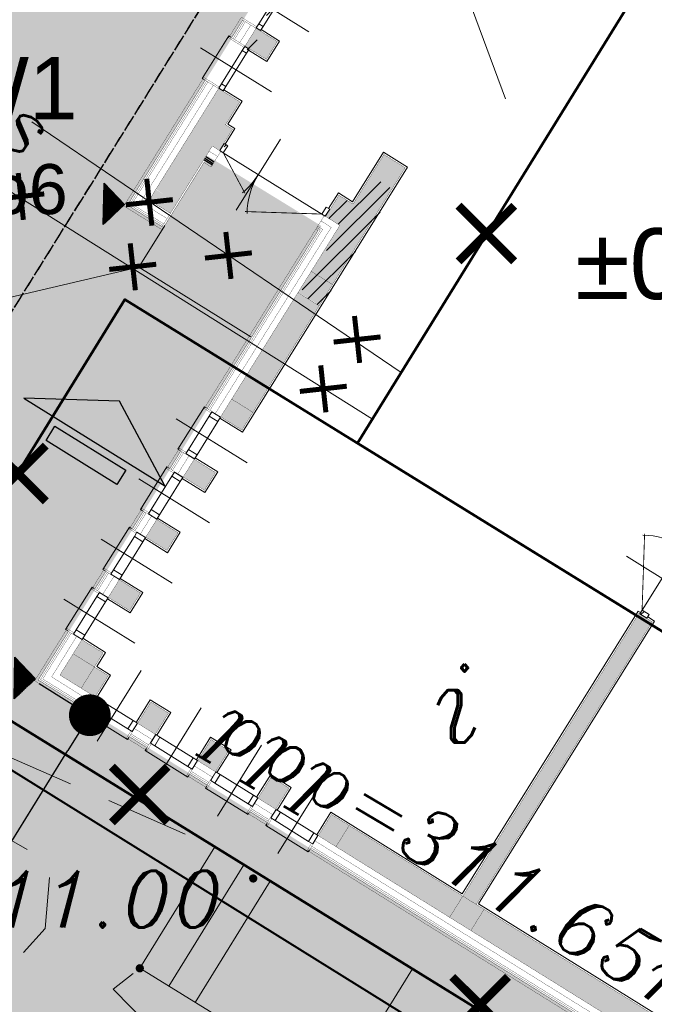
# Model space of a CAD drawing. Extents: x 4615668 to 9294084, y 5334101 to 10688993.
# Tile 19 of 37: x 4651232.8 to 4651240.41, y 5338747.7 to 5338759.5. Entities that reach past the tile are written whole.
import ezdxf
from ezdxf.enums import TextEntityAlignment as Align

# ---------------------------------------------------------------- set-up
doc = ezdxf.new("R2010")
doc.units = 0
doc.header["$MEASUREMENT"] = 0
for name, pattern in [('DASHED', [19.05, 12.7, -6.35]), ('KTCR', [1.5, 1, -0.5]), ('l423_500', [2, 1.5, -0.5]), ('l812_500', [3, 2, -1])]:
    doc.linetypes.add(name, pattern=pattern)
for name, color, linetype, lineweight in [('00_GM_DR_SKARPY', 96, 'Continuous', 15), ('A_SZRAF', 253, 'Continuous', 5), ('budynek', 7, 'Continuous', 53), ('chodnik', 7, 'l423_500', 13), ('funkcja_kondygnacja', 7, 'Continuous', 13), ('hatch', 253, 'Continuous', 0), ('k', 7, 'Continuous', 13), ('k_opis', 7, 'Continuous', 13), ('pkt_wys', 7, 'Continuous', 13), ('PROJEKTOWANA_WODA', 150, 'Continuous', 40), ('schody', 3, 'Continuous', 0), ('w', 7, 'Continuous', 13), ('warst_przeryw', 7, 'l812_500', 0), ('Wymiar', 7, 'Continuous', 9)]:
    doc.layers.add(name, color=color, linetype=linetype, lineweight=lineweight)
for name, color, linetype in [('DIM', 7, 'Continuous'), ('kreskowanie', 253, 'Continuous'), ('OPIS', 7, 'Continuous'), ('projekt', 202, 'Continuous'), ('sciany', 1, 'Continuous'), ('STOLARKA', 4, 'Continuous')]:
    doc.layers.add(name, color=color, linetype=linetype)
doc.styles.add('ARIAL_CE', font='arial.ttf', dxfattribs={"height": 15})
doc.styles.get("Standard").update_dxf_attribs({"font": 'txt.shx'})
doc.styles.add('Style-Arial', font='arial.ttf')
doc.styles.add('Style-ITALIC_1250', font='ITALIC_1250.shx')
doc.styles.add('STYLE2', font='arial.ttf')
doc.styles.add('txt', font='TXT', dxfattribs={"height": 0.2})
doc.dimstyles.new('1-500', dxfattribs={"dimtxt": 1, "dimasz": 0.5, "dimexe": 0.18, "dimexo": 0.0625, "dimgap": 0.3, "dimtad": 1, "dimzin": 0, "dimdsep": 46, "dimtxsty": 'STYLE2', "dimblk": 'DOT', "dimcen": 0.09, "dimadec": 0, "dimazin": 0, "dimtfac": 1, "dimtmove": 0, "dimatfit": 0, "dimldrblk": 'DOT', "dimfxl": 0, "dimtolj": 1, "dimtzin": 0, "dimarcsym": 0})
pattern_1 = [(45, (-17089.9451, 1897.26438), (-0.0883883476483, 0.0883883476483), [])]

# ---------------------------------------------------------------- blocks, each defined once
blk = doc.blocks.new('G$CA76AC6B6')
at = {"layer": 'PROJEKTOWANA_WODA'}
blk.add_line((1.631, 12.645), (16.403, 3.455), dxfattribs=at)
at = {"layer": 'sciany', "color": 11, "lineweight": 0, "ltscale": 40, "const_width": 0.06}
for points in [[(5.01, 17.751), (5.072, 17.189)], [(6.55, 17.682), (6.612, 17.12)], [(4.76, 17.439), (5.322, 17.501)], [(6.3, 17.37), (6.863, 17.432)], [(7.498, 17.044), (7.56, 16.481)], [(6.352, 16.908), (6.414, 16.345)], [(7.248, 16.731), (7.81, 16.794)], [(6.101, 16.595), (6.664, 16.657)], [(9.04, 16.037), (9.102, 15.474)], [(8.79, 15.724), (9.352, 15.786)], [(8.635, 15.445), (8.697, 14.882)], [(8.385, 15.132), (8.947, 15.195)]]:
    blk.add_lwpolyline(points, dxfattribs=at)
at = {"layer": 'Wymiar', "color": 242, "linetype": 'DASHED', "lineweight": 30, "ltscale": 0.01}
blk.add_lwpolyline([(9.388, 23.252), (0.042, 8.231)], dxfattribs=at)
at = {"layer": 'OPIS', "color": 242, "linetype": 'ByBlock', "insert": (4.151, 19.144), "char_height": 0.75, "width": 36.84588, "attachment_point": 1}
blk.add_mtext('{\\fArial|b0|i0|c238|p34;W1}', dxfattribs=at)
blk = doc.blocks.new('G$CE3CC9D66')
at = {"layer": 'Wymiar', "color": 242, "linetype": 'DASHED', "lineweight": 30, "ltscale": 0.01}
blk.add_lwpolyline([(10.146, 22.957), (9.467, 23.379), (0.042, 8.231)], dxfattribs=at)
at = {"layer": 'Wymiar', "lineweight": 0, "ltscale": 40}
blk.add_blockref('G$CA76AC6B6', (0, 0), dxfattribs=at)
blk = doc.blocks.new('G$C8361AC1F')
at = {"layer": 'STOLARKA', "color": 252, "linetype": 'Continuous', "lineweight": 0}
for p, q in [((50, 100), (50, 0)), ((5, 50), (95, 50))]:
    blk.add_line(p, q, dxfattribs=at)
at = {"layer": 'STOLARKA', "color": 252, "linetype": 'Continuous', "lineweight": 0, "const_width": 1}
blk.add_lwpolyline([(95, 50), (15.3, 96)], dxfattribs=at)
at = {"layer": 'STOLARKA', "color": 252, "linetype": 'Continuous', "lineweight": 0}
for points in [[(5, 40), (5, 50), (0, 50), (0, 40)], [(95, 40), (95, 50), (100, 50), (100, 40)]]:
    blk.add_lwpolyline(points, close=True, dxfattribs=at)
blk.add_arc((95, 50), 90, 148.7267, 180, dxfattribs=at)
blk = doc.blocks.new('G$C7A6A329E')
at = {"layer": 'hatch', "color": 0, "lineweight": 0, "ltscale": 40}
blk.add_arc((144.5, 50), 90, 148.7267, 180, dxfattribs=at)
at = {"layer": 'STOLARKA', "color": 252, "linetype": 'Continuous', "lineweight": 0}
for p, q in [((54.4, 100), (54.4, 0)), ((144, 50), (5, 50))]:
    blk.add_line(p, q, dxfattribs=at)
at = {"layer": 'STOLARKA', "color": 252, "linetype": 'Continuous', "lineweight": 0, "const_width": 1}
for points in [[(144, 50), (64.3, 96)], [(5, 50), (52.7, 77.5)]]:
    blk.add_lwpolyline(points, dxfattribs=at)
at = {"layer": 'STOLARKA', "color": 252, "linetype": 'Continuous', "lineweight": 0}
for points in [[(5, 40), (5, 50), (0, 50), (0, 40)], [(144, 40), (144, 50), (149, 50), (149, 40)]]:
    blk.add_lwpolyline(points, close=True, dxfattribs=at)
blk.add_arc((-35.6, 50), 90, 0, 18.4099, dxfattribs=at)
blk = doc.blocks.new('G$CB8F5CD2F')
at = {"layer": 'sciany', "ltscale": 40}
h = blk.add_hatch(color=0, dxfattribs=at)
h.dxf.hatch_style = 1
h.paths.add_polyline_path([(121.7, 742), (121.7, 599.5), (134.2, 599), (134.2, 741.5), (121.7, 742)], is_closed=False)
h.paths.add_polyline_path([(121.7, 599), (121.7, 584), (134.2, 584), (134.2, 599), (121.7, 599)], is_closed=False)
h.paths.add_polyline_path([(134.2, 599), (134.2, 584), (151.7, 584), (151.7, 599), (134.2, 599)], is_closed=False)
h.paths.add_polyline_path([(161.7, 679), (161.7, 709), (151.7, 709), (151.7, 741.5), (134.2, 741.5), (134.2, 599), (151.7, 599), (151.7, 679), (161.7, 679)], is_closed=False)
h.paths.add_polyline_path([(361.7, 779), (344.2, 779), (344.2, 614), (361.7, 614), (361.7, 779)], is_closed=False)
h.paths.add_polyline_path([(344.2, 779), (331.7, 779), (331.7, 709), (311.7, 709), (311.7, 679), (331.7, 679), (331.7, 614), (344.2, 614), (344.2, 779)], is_closed=False)
h.paths.add_polyline_path([(134.2, 801.5), (151.7, 801.5), (151.7, 826.5), (134.2, 826.5), (134.2, 801.5)], is_closed=False)
h.paths.add_polyline_path([(121.7, 801), (134.2, 801.5), (134.2, 826.5), (121.7, 826), (121.7, 801)], is_closed=False)
h.paths.add_polyline_path([(121.7, 911.5), (121.7, 886.5), (134.2, 886.5), (134.2, 911.5), (119.2, 911.5)], is_closed=False)
h.paths.add_polyline_path([(151.7, 886.5), (151.7, 911.5), (134.2, 911.5), (134.2, 886.5), (151.7, 886.5)], is_closed=False)
h.paths.add_polyline_path([(151.7, 971.5), (151.7, 996.5), (134.2, 996.5), (134.2, 971.5), (151.7, 971.5)], is_closed=False)
h.paths.add_polyline_path([(121.7, 996.5), (121.7, 971.5), (134.2, 971.5), (134.2, 996.5), (121.7, 996.5)], is_closed=False)
h = blk.add_hatch(color=0, dxfattribs=at)
h.dxf.hatch_style = 1
h.paths.add_polyline_path([(331.7, 584.6), (361.7, 584.6), (361.7, 614.6), (331.7, 614.6)])
h = blk.add_hatch(color=0, dxfattribs=at)
h.dxf.hatch_style = 1
h.paths.add_polyline_path([(344.2, 433.6), (361.7, 433.6), (361.7, 584), (344.2, 584), (344.2, 433.6)], is_closed=False)
h.paths.add_polyline_path([(344.2, 433.6), (344.2, 584), (331.7, 584), (331.7, 433.6), (344.2, 433.6)], is_closed=False)
h.paths.add_polyline_path([(344.2, 408.6), (344.2, 433.6), (331.7, 433.6), (331.7, 408.6), (344.2, 408.6)], is_closed=False)
h.paths.add_polyline_path([(344.2, 408.6), (361.7, 408.6), (361.7, 433.6), (344.2, 433.6), (344.2, 408.6)], is_closed=False)
h.paths.add_polyline_path([(361.7, 323.6), (361.7, 348.6), (344.2, 348.6), (344.2, 323.6), (361.7, 323.6)], is_closed=False)
h.paths.add_polyline_path([(331.7, 348.6), (331.7, 323.6), (344.2, 323.6), (344.2, 348.6), (331.7, 348.6)], is_closed=False)
h.paths.add_polyline_path([(361.7, 238.6), (361.7, 263.6), (344.2, 263.6), (344.2, 238.6), (361.7, 238.6)], is_closed=False)
h.paths.add_polyline_path([(331.7, 263.6), (331.7, 238.6), (344.2, 238.6), (344.2, 263.6), (331.7, 263.6)], is_closed=False)
h.paths.add_polyline_path([(361.7, 153.6), (361.7, 178.6), (344.2, 178.6), (344.2, 153.6), (361.7, 153.6)], is_closed=False)
h.paths.add_polyline_path([(331.7, 178.6), (331.7, 153.6), (344.2, 153.6), (344.2, 178.6), (331.7, 178.6)], is_closed=False)
h.paths.add_polyline_path([(361.7, 93.8), (344.2, 93.8), (344.2, 74), (361.7, 74), (361.7, 93.8)], is_closed=False)
h.paths.add_polyline_path([(344.2, 93.8), (331.7, 93.8), (331.7, 74), (344.2, 74), (344.2, 93.8)], is_closed=False)
h = blk.add_hatch(color=0, dxfattribs=at)
h.dxf.hatch_style = 1
h.paths.add_polyline_path([(894.2, 473.2), (881.7, 473.2), (881.7, 74), (894.2, 74), (894.2, 473.2)], is_closed=False)
h.paths.add_polyline_path([(900.7, 473.2), (894.2, 473.2), (894.2, 74), (900.7, 74), (900.7, 473.2)], is_closed=False)
h = blk.add_hatch(color=0, dxfattribs=at)
h.dxf.hatch_style = 1
h.paths.add_polyline_path([(331.7, 44.1), (361.7, 44.1), (361.7, 74.1), (331.7, 74.1)])
h = blk.add_hatch(color=0, dxfattribs=at)
h.dxf.hatch_style = 1
h.paths.add_polyline_path([(381.3, 44), (381.3, 59), (361.7, 59), (361.7, 44), (381.3, 44)], is_closed=False)
h.paths.add_polyline_path([(381.3, 59), (381.3, 74), (361.7, 74), (361.7, 59), (381.3, 59)], is_closed=False)
h.paths.add_polyline_path([(466.3, 74), (441.3, 74), (441.3, 59), (466.3, 59), (466.3, 74)], is_closed=False)
h.paths.add_polyline_path([(466.3, 44), (466.3, 59), (441.3, 59), (441.3, 44), (466.3, 44)], is_closed=False)
h.paths.add_polyline_path([(551.3, 44), (551.3, 59), (526.3, 59), (526.3, 44), (551.3, 44)], is_closed=False)
h.paths.add_polyline_path([(551.3, 74), (526.3, 74), (526.3, 59), (551.3, 59), (551.3, 74)], is_closed=False)
h.paths.add_polyline_path([(636.3, 74), (611.3, 74), (611.3, 59), (636.3, 59), (636.3, 74)], is_closed=False)
h.paths.add_polyline_path([(636.3, 44), (636.3, 59), (611.3, 59), (611.3, 44), (636.3, 44)], is_closed=False)
h = blk.add_hatch(color=0, dxfattribs=at)
h.dxf.hatch_style = 1
h.paths.add_polyline_path([(696.3, 59), (696.3, 44), (721.3, 44), (721.3, 59), (696.3, 59)], is_closed=False)
h.paths.add_polyline_path([(696.3, 74), (696.3, 59), (721.3, 59), (721.3, 74), (696.3, 74)], is_closed=False)
h.paths.add_polyline_path([(721.3, 74), (721.3, 59), (881.7, 59), (881.7, 74), (721.3, 74)], is_closed=False)
h.paths.add_polyline_path([(721.3, 59), (721.3, 44), (881.7, 44), (881.7, 59), (721.3, 59)], is_closed=False)
h.paths.add_polyline_path([(911.7, 59), (911.7, 44), (1451.7, 44), (1451.7, 59), (911.7, 59)], is_closed=False)
h.paths.add_polyline_path([(911.7, 74), (911.7, 59), (1451.7, 59), (1451.7, 74), (911.7, 74)], is_closed=False)
h = blk.add_hatch(color=0, dxfattribs=at)
h.dxf.hatch_style = 1
h.paths.add_polyline_path([(881.7, 44), (911.7, 44), (911.7, 74), (881.7, 74)])
at = {"layer": 'sciany', "color": 0, "lineweight": 0, "ltscale": 40}
for p, q in [((77.7, 856.5), (177.7, 856.5)), ((77.7, 771.5), (177.7, 771.5)), ((153.7, 509), (0, 355.3)), ((287.7, 378.6), (387.7, 378.6)), ((287.7, 293.6), (387.7, 293.6)), ((287.7, 208.6), (387.7, 208.6)), ((287.7, 123.8), (387.7, 123.8)), ((411.4, 0.1), (411.4, 100.1)), ((496.4, 0), (496.4, 100)), ((581.4, 0.1), (581.4, 100.1)), ((666.4, 0), (666.4, 100)), ((557.9, 32.1), (557.9, 44.1)), ((557.9, 44.1), (604.9, 44.1)), ((604.9, 44.1), (604.9, 32.1)), ((604.9, 32.1), (557.9, 32.1))]:
    blk.add_line(p, q, dxfattribs=at)
at = {"layer": 'sciany', "color": 0, "ltscale": 40}
for p, q in [((151.7, 664), (163.7, 664)), ((151.7, 662), (163.7, 662)), ((151.7, 660), (163.7, 660))]:
    blk.add_line(p, q, dxfattribs=at)
at = {"layer": 'sciany', "color": 0, "lineweight": 0, "ltscale": 40}
for points in [[(121.7, 833), (121.7, 880), (127.7, 880), (127.7, 833)], [(121.7, 827), (121.7, 833), (127.7, 833), (127.7, 827)], [(121.7, 801), (121.7, 795), (127.7, 795), (127.7, 801)], [(121.7, 748), (121.7, 795), (127.7, 795), (127.7, 748)], [(319.7, 408.1), (319.7, 402.1), (331.7, 402.1), (331.7, 408.1)], [(319.7, 408.1), (319.7, 402.1), (331.7, 402.1), (331.7, 408.1)], [(319.7, 402.1), (319.7, 355.1), (331.7, 355.1), (331.7, 402.1)], [(319.7, 402.1), (319.7, 355.1), (331.7, 355.1), (331.7, 402.1)], [(319.7, 349.1), (319.7, 355.1), (331.7, 355.1), (331.7, 349.1)], [(319.7, 323.1), (319.7, 317.1), (331.7, 317.1), (331.7, 323.1)], [(319.7, 323.1), (319.7, 317.1), (331.7, 317.1), (331.7, 323.1)], [(319.7, 317.1), (319.7, 270.1), (331.7, 270.1), (331.7, 317.1)], [(319.7, 317.1), (319.7, 270.1), (331.7, 270.1), (331.7, 317.1)], [(319.7, 264.1), (319.7, 270.1), (331.7, 270.1), (331.7, 264.1)], [(319.7, 238.1), (319.7, 232.1), (331.7, 232.1), (331.7, 238.1)], [(319.7, 238.1), (319.7, 232.1), (331.7, 232.1), (331.7, 238.1)], [(319.7, 232.1), (319.7, 185.1), (331.7, 185.1), (331.7, 232.1)], [(319.7, 232.1), (319.7, 185.1), (331.7, 185.1), (331.7, 232.1)], [(319.7, 179.1), (319.7, 185.1), (331.7, 185.1), (331.7, 179.1)], [(319.7, 153.2), (319.7, 147.2), (331.7, 147.2), (331.7, 153.2)], [(319.7, 153.2), (319.7, 147.2), (331.7, 147.2), (331.7, 153.2)], [(319.7, 147.2), (319.7, 100.2), (331.7, 100.2), (331.7, 147.2)], [(319.7, 147.2), (319.7, 100.2), (331.7, 100.2), (331.7, 147.2)], [(319.7, 94.2), (319.7, 100.2), (331.7, 100.2), (331.7, 94.2)], [(381.9, 32.1), (387.9, 32.1), (387.9, 44.1), (381.9, 44.1)], [(434.9, 32.1), (387.9, 32.1), (387.9, 44.1), (434.9, 44.1)], [(434.9, 32.1), (387.9, 32.1), (387.9, 44.1), (434.9, 44.1)], [(440.9, 32.1), (434.9, 32.1), (434.9, 44.1), (440.9, 44.1)], [(440.9, 32.1), (434.9, 32.1), (434.9, 44.1), (440.9, 44.1)], [(466.9, 32), (472.9, 32), (472.9, 44), (466.9, 44)], [(519.9, 32), (472.9, 32), (472.9, 44), (519.9, 44)], [(519.9, 32), (472.9, 32), (472.9, 44), (519.9, 44)], [(525.9, 32), (519.9, 32), (519.9, 44), (525.9, 44)], [(525.9, 32), (519.9, 32), (519.9, 44), (525.9, 44)], [(551.9, 32.1), (557.9, 32.1), (557.9, 44.1), (551.9, 44.1)], [(604.9, 32.1), (557.9, 32.1), (557.9, 44.1), (604.9, 44.1)], [(610.9, 32.1), (604.9, 32.1), (604.9, 44.1), (610.9, 44.1)], [(610.9, 32.1), (604.9, 32.1), (604.9, 44.1), (610.9, 44.1)], [(636.9, 32), (642.9, 32), (642.9, 44), (636.9, 44)], [(689.9, 32), (642.9, 32), (642.9, 44), (689.9, 44)], [(689.9, 32), (642.9, 32), (642.9, 44), (689.9, 44)], [(695.9, 32), (689.9, 32), (689.9, 44), (695.9, 44)], [(695.9, 32), (689.9, 32), (689.9, 44), (695.9, 44)]]:
    blk.add_lwpolyline(points, close=True, dxfattribs=at)
at = {"layer": 'sciany', "color": 0, "ltscale": 40, "const_width": 0.3}
for points in [[(121.7, 828.5), (99.7, 828.5), (99.7, 799.5), (121.7, 799.5)], [(121.7, 826.5), (102.7, 826.5), (102.7, 801.5), (121.7, 801.5)], [(121.7, 826.5), (104.7, 826.5), (104.7, 801.5), (121.9, 801.5)], [(121.7, 826.5), (106.7, 826.5), (106.7, 801.5), (121.7, 801.5)], [(114.2, 826.5), (114.2, 801.5)], [(331.7, 679), (331.7, 614), (361.7, 614), (361.7, 779), (331.7, 779), (331.7, 709), (311.7, 709), (311.7, 679), (331.7, 679)], [(121.7, 743.5), (99.7, 743.5), (99.7, 562), (153.7, 562), (153.7, 657), (163.7, 657), (163.7, 679)], [(121.7, 741.5), (102.7, 741.5), (102.7, 565), (151.7, 565), (151.7, 584)], [(121.7, 741.5), (104.7, 741.5), (104.7, 567), (151.7, 567), (151.7, 584)], [(121.7, 741.5), (106.7, 741.5), (106.7, 569), (151.7, 569), (151.7, 584)], [(114.2, 741.5), (114.2, 741.5), (114.2, 576.5), (144.2, 576.5), (151.7, 576.5)], [(151.7, 709), (151.7, 741.5), (121.7, 741.5), (121.7, 584), (151.7, 584), (151.7, 679)], [(151.7, 709), (161.7, 709), (161.7, 679), (151.7, 679)], [(319.7, 406.6), (309.7, 406.6), (309.7, 657), (309.7, 657), (309.7, 679)], [(163.7, 671.7), (151.7, 671.7)], [(151.7, 664), (163.7, 664)], [(309.7, 671.5), (324.2, 671.5), (324.2, 408.6)], [(331.7, 408.6), (316.7, 408.6), (316.7, 664), (309.7, 664)], [(319.7, 408.6), (314.7, 408.6), (314.7, 662), (309.7, 662)], [(331.7, 408.6), (312.7, 408.6), (312.7, 660), (309.7, 660)], [(319.7, 350.6), (309.7, 350.6), (309.7, 321.6), (319.7, 321.6)], [(331.7, 348.6), (312.7, 348.6), (312.7, 323.6), (331.7, 323.6)], [(331.7, 348.6), (314.7, 348.6), (314.7, 323.6), (331.9, 323.6)], [(331.7, 348.6), (316.7, 348.6), (316.7, 323.6), (331.7, 323.6)], [(324.2, 348.6), (324.2, 323.6)], [(319.7, 265.6), (309.7, 265.6), (309.7, 236.6), (319.7, 236.6)], [(331.7, 263.6), (312.7, 263.6), (312.7, 238.6), (331.7, 238.6)], [(331.7, 263.6), (314.7, 263.6), (314.7, 238.6), (331.9, 238.6)], [(331.7, 263.6), (316.7, 263.6), (316.7, 238.6), (331.7, 238.6)], [(324.2, 263.6), (324.2, 238.6)], [(319.7, 180.6), (309.7, 180.6), (309.7, 151.6), (319.7, 151.6)], [(331.7, 178.6), (312.7, 178.6), (312.7, 153.6), (331.7, 153.6)], [(331.7, 178.6), (314.7, 178.6), (314.7, 153.6), (331.9, 153.6)], [(331.7, 178.6), (316.7, 178.6), (316.7, 153.6), (331.7, 153.6)], [(324.2, 178.6), (324.2, 153.6)], [(383.4, 32.1), (383.4, 22.1), (309.7, 22.1), (309.7, 95.8), (319.7, 95.8)], [(1481.7, 95.8), (1503.7, 95.8), (1503.7, 22.1), (694.3, 22.1), (694.3, 32.1)], [(381.3, 44.1), (381.3, 25.1), (312.7, 25.1), (312.7, 93.8), (331.7, 93.8)], [(381.3, 44.1), (381.3, 27.1), (314.7, 27.1), (314.7, 93.8), (331.7, 93.8)], [(381.3, 44.1), (381.3, 29.1), (316.7, 29.1), (316.7, 93.8), (331.7, 93.8)], [(324.2, 93.8), (324.5, 36.9), (381.3, 36.6)], [(1481.7, 93.8), (1496.7, 93.8), (1496.7, 29.1), (696.3, 29.1), (696.3, 44.1)], [(1489.2, 93.8), (1489.2, 93.8), (1489.2, 36.6), (696.3, 36.6), (696.3, 36.6)], [(1481.7, 93.8), (1498.7, 93.8), (1498.7, 27.1), (696.3, 27.1), (696.3, 44.1)], [(1481.7, 93.8), (1500.7, 93.8), (1500.7, 25.1), (696.3, 25.1), (696.3, 44.1)], [(441.3, 44.1), (441.3, 27.1), (466.3, 27.1), (466.3, 44.3)], [(441.3, 44.1), (441.3, 25.1), (466.3, 25.1), (466.3, 44.1)], [(441.3, 44.1), (441.3, 29.1), (466.3, 29.1), (466.3, 44.1)], [(441.3, 36.6), (466.3, 36.6)], [(526.3, 44.1), (526.3, 27.1), (551.3, 27.1), (551.3, 44.3)], [(526.3, 44.1), (526.3, 25.1), (551.3, 25.1), (551.3, 44.1)], [(526.3, 44.1), (526.3, 29.1), (551.3, 29.1), (551.3, 44.1)], [(526.3, 36.6), (551.3, 36.6)], [(611.3, 44.1), (611.3, 27.1), (636.3, 27.1), (636.3, 44.3)], [(611.3, 44.1), (611.3, 25.1), (636.3, 25.1), (636.3, 44.1)], [(611.3, 44.1), (611.3, 29.1), (636.3, 29.1), (636.3, 44.1)], [(611.3, 36.6), (636.3, 36.6)], [(439.3, 32.1), (439.3, 22.1), (468.3, 22.1), (468.3, 32.1)], [(524.3, 32.1), (524.3, 22.1), (553.3, 22.1), (553.3, 32.1)], [(609.3, 32.1), (609.3, 22.1), (638.4, 22.1), (638.4, 32.1)]]:
    blk.add_lwpolyline(points, dxfattribs=at)
for points in [[(121.7, 826.5), (121.7, 801.5), (151.7, 801.5), (151.7, 826.5)], [(331.7, 584), (361.7, 584), (361.7, 614), (331.7, 614)], [(331.7, 408.6), (361.7, 408.6), (361.7, 584), (331.7, 584)], [(881.7, 74), (900.7, 74), (900.7, 473.2), (881.7, 473.2)], [(331.7, 408.6), (331.7, 433.6), (361.7, 433.6), (361.7, 408.6)], [(331.7, 323.6), (331.7, 348.6), (361.7, 348.6), (361.7, 323.6)], [(331.7, 238.6), (331.7, 263.6), (361.7, 263.6), (361.7, 238.6)], [(331.7, 153.6), (331.7, 178.6), (361.7, 178.6), (361.7, 153.6)], [(331.7, 74), (361.7, 74), (361.7, 93.8), (331.7, 93.8)], [(331.7, 44), (361.7, 44), (361.7, 74), (331.7, 74)], [(361.7, 44), (361.7, 74), (381.3, 74), (381.3, 44)], [(441.3, 44), (466.3, 44), (466.3, 74), (441.3, 74)], [(526.3, 44), (551.3, 44), (551.3, 74), (526.3, 74)], [(611.3, 44), (636.3, 44), (636.3, 74), (611.3, 74)], [(696.3, 44), (881.7, 44), (881.7, 74), (696.3, 74)], [(696.3, 44), (721.3, 44), (721.3, 74), (696.3, 74)], [(881.7, 44), (911.7, 44), (911.7, 74), (881.7, 74)], [(911.7, 44), (1451.7, 44), (1451.7, 74), (911.7, 74)]]:
    blk.add_lwpolyline(points, close=True, dxfattribs=at)
at = {"layer": 'sciany', "color": 0, "lineweight": 0, "ltscale": 40}
for points in [[(127.7, 828.5), (153.7, 828.5), (153.7, 799.5), (127.7, 799.5)], [(101.7, 801.5), (98.7, 801.5), (98.7, 741.5), (101.7, 741.5)], [(363.7, 406.6), (363.7, 781), (329.7, 781), (329.7, 711), (309.7, 711), (309.7, 688.9)], [(127.7, 743.5), (153.7, 743.5), (153.7, 711), (163.7, 711), (163.7, 689)], [(153.7, 568), (153.7, 509), (311.7, 509)], [(694.3, 44), (694.3, 76), (879.7, 76), (879.7, 475.2), (883, 475.2)], [(893, 475.2), (902.7, 475.2), (902.7, 76), (1449.7, 76), (1449.7, 95.8), (1475.7, 95.8)], [(311.7, 348.6), (308.7, 348.6), (308.7, 408.6), (311.7, 408.6)], [(311.7, 348.6), (308.7, 348.6), (308.7, 408.6), (311.7, 408.6)], [(363.7, 406.8), (363.7, 406.6), (331.7, 406.6)], [(331.7, 350.6), (363.7, 350.6), (363.7, 321.6), (331.7, 321.6)], [(311.7, 263.6), (308.7, 263.6), (308.7, 323.6), (311.7, 323.6)], [(311.7, 263.6), (308.7, 263.6), (308.7, 323.6), (311.7, 323.6)], [(331.7, 265.6), (363.7, 265.6), (363.7, 236.6), (331.7, 236.6)], [(311.7, 178.6), (308.7, 178.6), (308.7, 238.6), (311.7, 238.6)], [(311.7, 178.6), (308.7, 178.6), (308.7, 238.6), (311.7, 238.6)], [(331.7, 180.5), (363.7, 180.6), (363.7, 151.6), (331.7, 151.6)], [(311.7, 93.8), (308.7, 93.8), (308.7, 153.8), (311.7, 153.8)], [(311.7, 93.8), (308.7, 93.8), (308.7, 153.8), (311.7, 153.8)], [(383.3, 44), (383.3, 76), (363.7, 76), (363.7, 95.8), (331.7, 95.8)], [(468.3, 44), (468.3, 76), (439.3, 76), (439.3, 44.1)], [(553.3, 44), (553.3, 76), (524.3, 76), (524.3, 44)], [(638.3, 44), (638.3, 76), (609.3, 76), (609.3, 44)], [(381.4, 24.1), (381.4, 21.1), (441.4, 21.1), (441.4, 24.1)], [(381.4, 24.1), (381.4, 21.1), (441.4, 21.1), (441.4, 24.1)], [(466.4, 24), (466.4, 21), (526.4, 21), (526.4, 24)], [(466.4, 24), (466.4, 21), (526.4, 21), (526.4, 24)], [(551.4, 24.1), (551.4, 21.1), (611.4, 21.1), (611.4, 24.1)], [(551.4, 24.1), (551.4, 21.1), (611.4, 21.1), (611.4, 24.1)], [(636.4, 24), (636.4, 21), (696.4, 21), (696.4, 24)], [(636.4, 24), (636.4, 21), (696.4, 21), (696.4, 24)]]:
    blk.add_lwpolyline(points, dxfattribs=at)
blk.add_point((387, 22.3), dxfattribs=at)
at = {"layer": 'STOLARKA', "color": 5, "lineweight": 0}
blk.add_lwpolyline([(121.7, 742), (121.7, 748), (127.7, 748), (127.7, 742)], close=True, dxfattribs=at)
at = {"layer": 'sciany', "color": 0, "ltscale": 40, "xscale": -1}
for name, p, rotation in [('G$C7A6A329E', (162.2, 729), 180), ('G$C8361AC1F', (933, 573.5), 89.9999999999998)]:
    blk.add_blockref(name, p, dxfattribs=dict(at, rotation=rotation))
blk = doc.blocks.new('801_5')
at = {"layer": 'pkt_wys', "linetype": 'Continuous', "lineweight": 13}
h = blk.add_hatch(color=7, dxfattribs=at)
edge = h.paths.add_edge_path()
edge.add_arc((0, 0), 0.05, 0, 360)
blk = doc.blocks.new('G$C3390F2A0')
at = {"layer": 'budynek', "color": 7, "linetype": 'Continuous', "lineweight": 53, "flags": 128}
for points in [[(107.209, 133.178), (112.036, 130.196), (115.459, 135.738), (110.632, 138.72)], [(112.069, 124.278), (101.783, 130.631), (104.419, 134.898), (114.704, 128.545)]]:
    blk.add_lwpolyline(points, close=True, dxfattribs=at)
at = {"layer": 'chodnik', "color": 7, "linetype": 'KTCR', "lineweight": 13, "flags": 128}
for points in [[(98.834, 133.592), (100.799, 130.39), (105.499, 128.336)], [(97.652, 132.411), (98.255, 132.111), (100.626, 129.819), (103.534, 128.14), (103.464, 127.359), (103.111, 126.968), (98.796, 124.621), (96.462, 123.482), (92.882, 122.457)], [(105.223, 114.608), (107.937, 119.318), (108.182, 121.982), (106.302, 124.572), (104.282, 126.63), (104.6, 126.881)]]:
    blk.add_lwpolyline(points, dxfattribs=at)
at = {"layer": 'k', "color": 24, "linetype": 'Continuous', "lineweight": 13}
blk.add_line((103.308, 137.03), (107.731, 134.023), dxfattribs=at)
at = {"layer": 'schody', "color": 7, "linetype": 'Continuous', "lineweight": 13}
for p, q in [((104.948, 126.666), (105.847, 128.121)), ((105.263, 126.471), (106.162, 127.926))]:
    blk.add_line(p, q, dxfattribs=at)
at = {"layer": 'schody', "color": 7, "linetype": 'Continuous', "lineweight": 13, "flags": 128}
blk.add_lwpolyline([(105.499, 128.336), (107.867, 126.873), (106.968, 125.418), (104.6, 126.881)], close=True, dxfattribs=at)
at = {"layer": 'w', "color": 160, "linetype": 'Continuous', "lineweight": 13, "flags": 128}
blk.add_lwpolyline([(96.743, 140.336), (98.365, 139.138), (107.387, 133.466)], dxfattribs=at)
at = {"layer": 'warst_przeryw', "color": 21, "linetype": 'l812_500', "lineweight": 0, "flags": 128}
blk.add_lwpolyline([(105.562, 147.089), (106.137, 145.346), (106.237, 145.039), (106.435, 144.425), (106.699, 143.607), (106.833, 143.199), (106.969, 142.791), (107.038, 142.588), (107.18, 142.182), (107.252, 141.979), (107.363, 141.676), (108.983, 137.305)], dxfattribs=at)
at = {"layer": 'pkt_wys', "color": 7, "linetype": 'Continuous', "lineweight": 13}
for p in [(105.959, 127.958), (104.6, 126.881)]:
    blk.add_blockref('801_5', p, dxfattribs=at)
at = {"layer": 'funkcja_kondygnacja', "color": 7, "linetype": 'Continuous', "lineweight": 13, "style": 'Style-ITALIC_1250'}
blk.add_text('i', height=0.94, dxfattribs=at).set_placement((108.392, 130.058), align=Align.MIDDLE_CENTER)
at = {"layer": 'k_opis', "color": 24, "linetype": 'Continuous', "lineweight": 13, "insert": (102.368, 137.171), "char_height": 0.68, "attachment_point": 7, "rotation": 325.7893, "line_spacing_factor": 0.722892, "style": 'txt'}
blk.add_mtext('\\FITALIC_1250.shx;ks', dxfattribs=at)
at = {"layer": 'pkt_wys', "color": 7, "linetype": 'Continuous', "lineweight": 13, "style": 'Style-ITALIC_1250'}
blk.add_text('ppp=311.65m', height=0.68, rotation=329.4419, dxfattribs=at).set_placement((105.411, 129.627))
blk.add_text('311.00', height=0.68, dxfattribs=at).set_placement((102.231, 127.37))
blk = doc.blocks.new('G$C8E15AEAE')
at = {"layer": 'sciany', "lineweight": 0, "ltscale": 40, "const_width": 0.1}
for points in [[(0.035, 0.035), (0.702, 0.702)], [(0.035, 0.702), (0.702, 0.035)]]:
    blk.add_lwpolyline(points, dxfattribs=at)
blk = doc.blocks.new('_Dot')
at = {"color": 0, "linetype": 'ByBlock', "lineweight": -2}
blk.add_line((-0.5, 0), (-1, 0), dxfattribs=at)
at = {"color": 0, "linetype": 'ByBlock', "const_width": 0.5}
blk.add_lwpolyline([(-0.25, 0, 1), (0.25, 0, 1)], format="xyb", close=True, dxfattribs=at)
blk = doc.blocks.new('*D3928')
at = {"layer": 'Defpoints', "color": 0, "lineweight": 0, "ltscale": 40}
for p in [(4651232.98, 5338751.574), (4651233.641, 5338751.162), (4651229.3, 5338747.219)]:
    blk.add_point(p, dxfattribs=at)
at = {"layer": 'DIM', "color": 0, "lineweight": -2, "ltscale": 40}
for p, q in [((4651233.033, 5338751.541), (4651233.794, 5338751.067)), ((4651230.925, 5338746.797), (4651233.377, 5338750.738)), ((4651229.353, 5338747.186), (4651230.814, 5338746.277))]:
    blk.add_line(p, q, dxfattribs=at)
at = {"layer": 'DIM', "color": 0, "linetype": 'ByBlock', "lineweight": -2, "ltscale": 40, "xscale": 0.5, "yscale": 0.5, "zscale": 0.5}
for p, rotation in [((4651233.641, 5338751.162), 58.11170754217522), ((4651230.661, 5338746.372), 238.1117075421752)]:
    blk.add_blockref('_Dot', p, dxfattribs=dict(at, rotation=rotation))
at = {"layer": 'DIM', "color": 0, "lineweight": 0, "ltscale": 40, "insert": (4651231.571, 5338749.128), "char_height": 0.75, "attachment_point": 5, "rotation": 58.1117, "style": 'STYLE2'}
blk.add_mtext('\\A1;5.64 ', dxfattribs=at)

msp = doc.modelspace()

# ---------------------------------------------------------------- hatches: boundary and pattern name
at = {"lineweight": 0, "ltscale": 40, "transparency": 33554687}
h = msp.add_hatch(dxfattribs=at)
h.set_pattern_fill('ANSI31', color=256)
h.set_pattern_definition(pattern_1)
h.paths.add_polyline_path([(4651236.585, 5338760.767), (4651235.592, 5338759.17), (4651235.541, 5338759.202), (4651236.534, 5338760.798)])
h = msp.add_hatch(dxfattribs=at)
h.set_pattern_fill('ANSI31', color=256)
h.set_pattern_definition(pattern_1)
h.paths.add_polyline_path([(4651235.56, 5338759.119), (4651235.592, 5338759.17), (4651235.541, 5338759.202), (4651235.509, 5338759.151)])
h = msp.add_hatch(dxfattribs=at)
h.set_pattern_fill('ANSI31', color=256)
h.set_pattern_definition(pattern_1)
h.paths.add_polyline_path([(4651235.31, 5338757.979), (4651235.258, 5338757.894), (4651235.215, 5338757.921), (4651235.268, 5338758.006)])
h = msp.add_hatch(dxfattribs=at)
h.set_pattern_fill('ANSI31', color=256)
h.set_pattern_definition(pattern_1)
h.paths.add_polyline_path([(4651236.659, 5338757.023), (4651236.315, 5338756.471), (4651236.57, 5338756.312), (4651237.283, 5338757.459), (4651237.028, 5338757.617), (4651236.817, 5338757.277), (4651236.647, 5338757.383), (4651236.489, 5338757.128)])
h.paths.add_polyline_path([(4651236.499, 5338757.24), (4651236.446, 5338757.155), (4651236.489, 5338757.128), (4651236.542, 5338757.213)], flags=16)
h.paths.add_polyline_path([(4651236.157, 5338756.216), (4651236.411, 5338756.058), (4651236.57, 5338756.312), (4651236.315, 5338756.471)], flags=16)
h = msp.add_hatch(dxfattribs=at)
h.set_pattern_fill('ANSI31', color=256)
h.set_pattern_definition(pattern_1)
h.paths.add_polyline_path([(4651240.324, 5338752.381), (4651240.239, 5338752.434), (4651240.212, 5338752.391), (4651240.297, 5338752.339)])
at = {"layer": 'A_SZRAF', "lineweight": 0, "transparency": 33554687}
h = msp.add_hatch(dxfattribs=at)
h.set_pattern_fill('HONEY', color=256, angle=360)
h.set_pattern_definition([(360, (-68558.77793, 28680.40003), (0.1875, 0.108253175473), [0.125, -0.25]), (120, (-68558.77793, 28680.40003), (-0.1875, 0.108253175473), [0.125, -0.25]), (60, (-68558.77793, 28680.40003), (2e-16, 0.2165063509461), [-0.25, 0.125])])
h.paths.add_polyline_path([(4651237.542, 5338771.82), (4651236.75, 5338770.546), (4651238.236, 5338769.621), (4651229.313, 5338755.489), (4651224.483, 5338757.422), (4651223.324, 5338754.526), (4651227.296, 5338752.936), (4651228.027, 5338749.827), (4651241.396, 5338741.552), (4651253.107, 5338760.367), (4651247.848, 5338763.639), (4651248.638, 5338764.916), (4651237.542, 5338771.82)], is_closed=False)
h.paths.add_polyline_path([(4651237.64, 5338762.971), (4651238.064, 5338762.707), (4651237.536, 5338761.858), (4651238.895, 5338761.013), (4651242.275, 5338766.447), (4651252.338, 5338760.186), (4651243.094, 5338745.327), (4651233.031, 5338751.588), (4651236.416, 5338757.028), (4651235.053, 5338757.867), (4651234.525, 5338757.018), (4651234.1, 5338757.282)], flags=16)
at = {"layer": 'kreskowanie', "lineweight": 25, "ltscale": 2}
h = msp.add_hatch(color=256, dxfattribs=at)
h.dxf.hatch_style = 1
h.paths.add_polyline_path([(4651234.538, 5338753.913), (4651232.85, 5338754.965), (4651233.998, 5338754.927)])
h = msp.add_hatch(color=256, dxfattribs=at)
h.dxf.hatch_style = 1
h.paths.add_polyline_path([(4651233.222, 5338754.628), (4651234.071, 5338754.099), (4651233.965, 5338753.929), (4651233.116, 5338754.458)])
at = {"layer": 'OPIS'}
h = msp.add_hatch(dxfattribs=at)
h.set_pattern_fill('ANSI31', color=256, scale=0.02, angle=178.8181)
h.set_pattern_definition([(223.818058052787, (14176511.425215, 15823253.1856994), (0.00173092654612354, -0.0018038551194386), [])])
h.paths.add_polyline_path([(4651233.802, 5338757.044), (4651233.813, 5338757.543), (4651234.057, 5338757.287)])
h = msp.add_hatch(dxfattribs=at)
h.set_pattern_fill('ANSI31', color=256, scale=0.02, angle=178.8181)
h.set_pattern_definition([(223.818058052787, (14176510.3558263, 15823247.4996186), (0.00173092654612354, -0.0018038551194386), [])])
h.paths.add_polyline_path([(4651232.733, 5338751.358), (4651232.743, 5338751.857), (4651232.988, 5338751.601)])

# ---------------------------------------------------------------- linework, layer by layer
at = {"layer": 'kreskowanie', "lineweight": 25, "ltscale": 2}
msp.add_lwpolyline([(4651232.85, 5338754.965), (4651234.538, 5338753.913), (4651233.998, 5338754.927), (4651232.85, 5338754.965)], dxfattribs=at)
msp.add_lwpolyline([(4651233.222, 5338754.628), (4651234.071, 5338754.099), (4651233.965, 5338753.929), (4651233.116, 5338754.458)], close=True, dxfattribs=at)
at = {"layer": 'OPIS'}
for points in [[(4651233.802, 5338757.044), (4651233.813, 5338757.543), (4651234.057, 5338757.287), (4651233.802, 5338757.044)], [(4651232.733, 5338751.358), (4651232.743, 5338751.857), (4651232.988, 5338751.601), (4651232.733, 5338751.358)]]:
    msp.add_lwpolyline(points, dxfattribs=at)
at = {"layer": 'projekt', "lineweight": 25, "ltscale": 2}
msp.add_lwpolyline([(4651232.85, 5338754.965), (4651234.538, 5338753.913), (4651233.998, 5338754.927), (4651232.85, 5338754.965)], dxfattribs=at)
msp.add_lwpolyline([(4651233.222, 5338754.628), (4651234.071, 5338754.099), (4651233.965, 5338753.929), (4651233.116, 5338754.458)], close=True, dxfattribs=at)
at = {"layer": 'Wymiar', "color": 242, "linetype": 'DASHED', "lineweight": 30, "ltscale": 0.01}
msp.add_lwpolyline([(4651237.919, 5338762.869), (4651237.24, 5338763.292), (4651227.815, 5338748.143)], dxfattribs=at)

# ---------------------------------------------------------------- block references
at = {"lineweight": 0, "ltscale": 40}
for p in [(4651238.025, 5338756.569), (4651232.411, 5338753.692), (4651233.871, 5338749.843), (4651237.95, 5338747.323)]:
    msp.add_blockref('G$C8E15AEAE', p, dxfattribs=at)
at = {"layer": 'Wymiar', "color": 242, "linetype": 'DASHED', "lineweight": 30, "ltscale": 0.01}
msp.add_blockref('G$C3390F2A0', (4651129.64, 5338621.247), dxfattribs=at)
at = {"layer": 'Wymiar', "lineweight": 0, "ltscale": 40, "xscale": 0.01, "yscale": 0.01, "zscale": 0.01, "rotation": 328.1115445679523}
msp.add_blockref('G$CB8F5CD2F', (4651230.234, 5338753.023), dxfattribs=at)
at = {"layer": 'Wymiar', "lineweight": 0, "ltscale": 40}
msp.add_blockref('G$CE3CC9D66', (4651227.773, 5338739.912), dxfattribs=at)

# ---------------------------------------------------------------- texts
at = {"layer": '00_GM_DR_SKARPY', "insert": (4651239.458, 5338757.001), "char_height": 1, "width": 18.7968, "attachment_point": 1, "style": 'Style-Arial'}
msp.add_mtext('{\\H0.85x;\\C0;%%P0,00= 311,oo}', dxfattribs=at)
at = {"layer": 'OPIS', "insert": (4651231.621, 5338757.41), "char_height": 0.6, "width": 35.55035, "attachment_point": 5, "rotation": 0.1544, "style": 'ARIAL_CE'}
msp.add_mtext('\\pxi-4,l6.666675,t6.666675;-0,o6', dxfattribs=at)

# ---------------------------------------------------------------- dimensions: what is measured, and where the dimension line sits
at = {"layer": 'DIM', "lineweight": 0, "ltscale": 40}
dim = msp.add_linear_dim(base=(4651233.641, 5338751.162), p1=(4651229.3, 5338747.219), p2=(4651232.98, 5338751.574), angle=238.1117, dimstyle='1-500', override={"dimtxt": 0.75, "dimpost": ' ', "dimtxsty": 'STYLE2', "dimldrblk": 'Dot'}, dxfattribs=at)
dim.commit()
dim.dimension.update_dxf_attribs({"geometry": '*D3928', "text_midpoint": (4651231.571, 5338749.128)})

doc.saveas('drawing.dxf')
